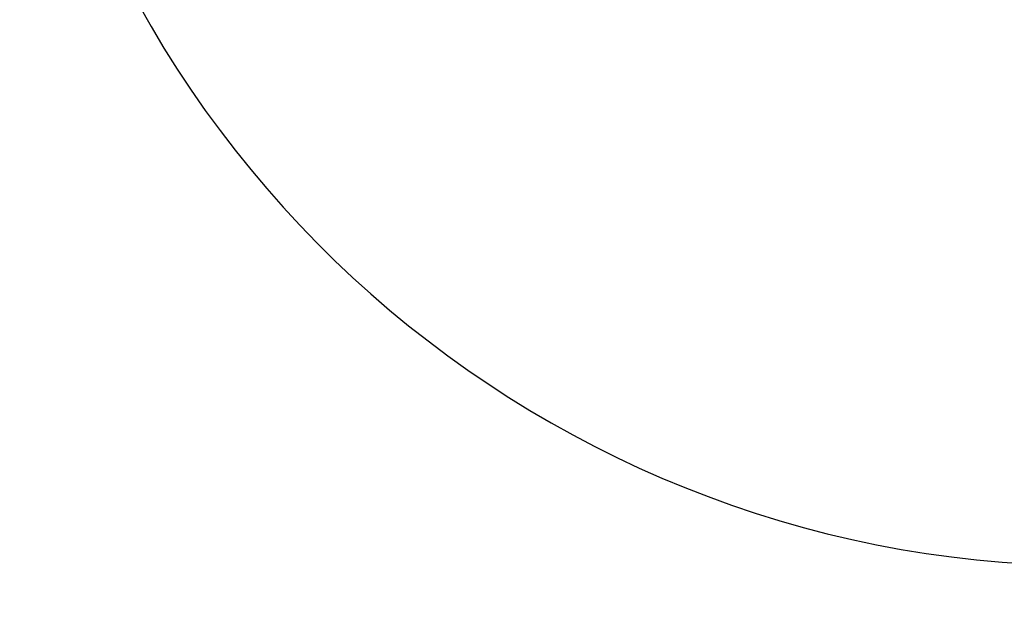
# Model space of a CAD drawing. Header units: millimetres. Extents: x 0 to 14900, y 0 to 10500.
# Tile 27 of 47: x 9687 to 10555, y 5645 to 6164. Entities that reach past the tile are written whole.
import ezdxf

# ---------------------------------------------------------------- set-up
doc = ezdxf.new("R2010")
doc.units = ezdxf.units.MM
doc.header["$LTSCALE"] = 25
doc.layers.add('THICK_LINE', color=7, linetype='Continuous')
doc.styles.add('SLDTEXTSTYLE0', font='TXT', dxfattribs={"width": 0.605})
doc.dimstyles.new('SLDDIMSTYLE2', dxfattribs={"dimtxt": 87.5, "dimasz": 87.5, "dimexe": 0, "dimexo": 0.0625, "dimgap": 21.875, "dimtad": 1, "dimdec": 4, "dimlfac": 25, "dimzin": 12, "dimdsep": 46, "dimtxsty": 'SLDTEXTSTYLE0', "dimsah": 1, "dimcen": 0.09, "dimadec": 1, "dimazin": 3, "dimtfac": 1, "dimtofl": 0, "dimtmove": 0, "dimatfit": 3, "dimfxl": 1, "dimfrac": 2, "dimtolj": 1, "dimtzin": 12, "dimarcsym": 0})

# ---------------------------------------------------------------- blocks, each defined once
blk = doc.blocks.new('_D_7')
at = {"layer": 'THICK_LINE'}
for p, q in [((13399.94, 6640.66), (13690.36, 6640.66)), ((7902.03, 6159.65), (7616.02, 6109.22))]:
    blk.add_line(p, q, dxfattribs=at)
blk.add_arc((10629.94, 6640.66), 3022.92, 190, 0, dxfattribs=at)
for points in [[(13652.86, 6640.66), (13639.1, 6553.35), (13664.1, 6552.99)], [(7652.95, 6115.74), (7657.11, 6027.45), (7681.67, 6032.14)]]:
    blk.add_solid(points, dxfattribs=at)
at = {"layer": 'THICK_LINE', "insert": (10759.73, 3730.77), "char_height": 87.5, "attachment_point": 1, "rotation": 5, "style": 'SLDTEXTSTYLE0'}
blk.add_mtext('170°', dxfattribs=at)

msp = doc.modelspace()

# ---------------------------------------------------------------- linework, layer by layer
at = {"layer": 'THICK_LINE'}
for radius in [2720, 957]:
    msp.add_arc((10629.9447626, 6640.6600043), radius, 190, 170, dxfattribs=at)

# ---------------------------------------------------------------- dimensions: what is measured, and where the dimension line sits
dim = msp.add_angular_dim_2l(base=(10893.4096045, 3629.2430813), line1=((9687.483743, 6474.4786983), (7951.2676744, 6168.3369611)), line2=((13349.9447626, 6640.6600043), (10629.9447626, 6640.6600043)), dimstyle='SLDDIMSTYLE2', dxfattribs=at)
dim.commit()
dim.dimension.update_dxf_attribs({"geometry": '_D_7', "text_midpoint": (10893.4096045, 3629.2430813), "dimtype": 162})

doc.saveas('drawing.dxf')
